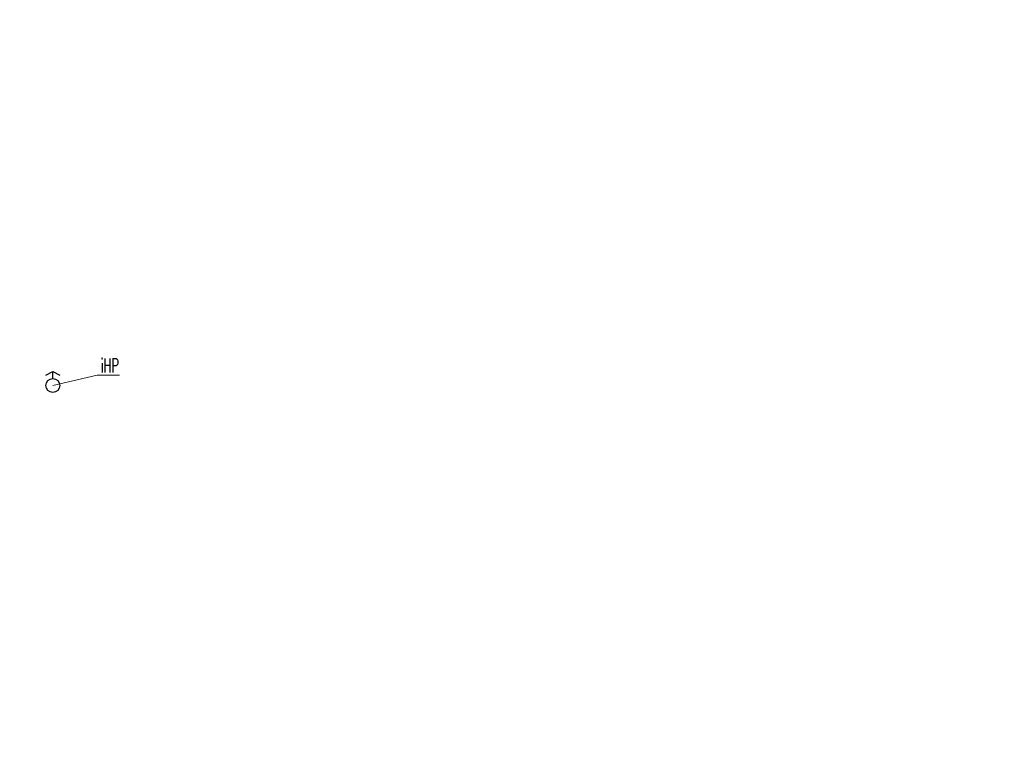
# Model space of a CAD drawing. Header units: metres. Extents: x 7506071 to 7508568, y 5798919 to 5800648.
# Tile 90 of 96: x 7507515 to 7507586, y 5799486 to 5799539. Entities that reach past the tile are written whole.
import ezdxf
from ezdxf import colors
from ezdxf.entities.mleader import LeaderData, LeaderLine
from ezdxf.math import Vec2, Vec3

# ---------------------------------------------------------------- set-up
doc = ezdxf.new("R2010")
doc.units = ezdxf.units.M
doc.layers.get('0').update_dxf_attribs({"color": 250, "lineweight": 9})
doc.layers.add('IS-W-opis', color=168, linetype='Continuous', lineweight=30)
doc.styles.add('IS-0.6', font='simplex.shx', dxfattribs={"width": 0.6})

# ---------------------------------------------------------------- blocks, each defined once
blk = doc.blocks.new('_None')
blk = doc.blocks.new('A$C09C16FC6')
at = {"color": 0, "linetype": 'ByBlock', "lineweight": -2}
for p, q in [((-0.5, 0.75), (0, 1)), ((0, 0.5), (0, 1)), ((0, 1), (0.5, 0.75))]:
    blk.add_line(p, q, dxfattribs=at)
blk.add_circle((0, 0), 0.5, dxfattribs=at)

msp = doc.modelspace()

# ---------------------------------------------------------------- block references
at = {"layer": 'IS-W-opis'}
msp.add_blockref('A$C09C16FC6', (7507516.907, 5799513.005), dxfattribs=at)

# ---------------------------------------------------------------- leaders
ml = msp.add_multileader_mtext('Standard', dxfattribs=at)
ml.set_content('iHP', color=256, style='IS-0.6')
ml.set_leader_properties(linetype='Continuous', lineweight=9)
ml.set_arrow_properties(name='NONE')
ml.build(insert=Vec2(0, 0))
ml.multileader.update_dxf_attribs({"has_dogleg": 0, "text_left_attachment_type": 6, "text_right_attachment_type": 6, "dogleg_length": 0, "arrow_head_size": 0.25})
ctx = ml.context
ctx.base_point, ctx.char_height, ctx.arrow_head_size, ctx.landing_gap_size, ctx.plane_origin = Vec3(7507520.118, 5799513.747), 1, 0.25, 0.25, Vec3(7507507.745, 5799493.529)
ctx.left_attachment, ctx.right_attachment = 6, 6
notes = []
notes.append((ctx, [(1, (1, 1, 0), (7507520.118, 5799513.747), (1, 0), 0, [(0, [(7507516.907, 5799513.005)], 0, [])])]))
ctx.mtext.insert, ctx.mtext.line_spacing_style, ctx.mtext.flow_direction = Vec3(7507520.368, 5799514.947), 2, 5
for ctx, leaders in notes:
    for number, flags, end, landing, length, lines in leaders:
        leader = LeaderData()
        leader.index, (leader.has_last_leader_line, leader.has_dogleg_vector, leader.attachment_direction) = number, flags
        leader.last_leader_point, leader.dogleg_vector, leader.dogleg_length = Vec3(end), Vec3(landing), length
        for number, points, colour, breaks in lines:
            line = LeaderLine()
            line.index, line.vertices, line.color, line.breaks = number, Vec3.list(points), colors.encode_raw_color(colour), breaks
            leader.lines.append(line)
        ctx.leaders.append(leader)

doc.saveas('drawing.dxf')
